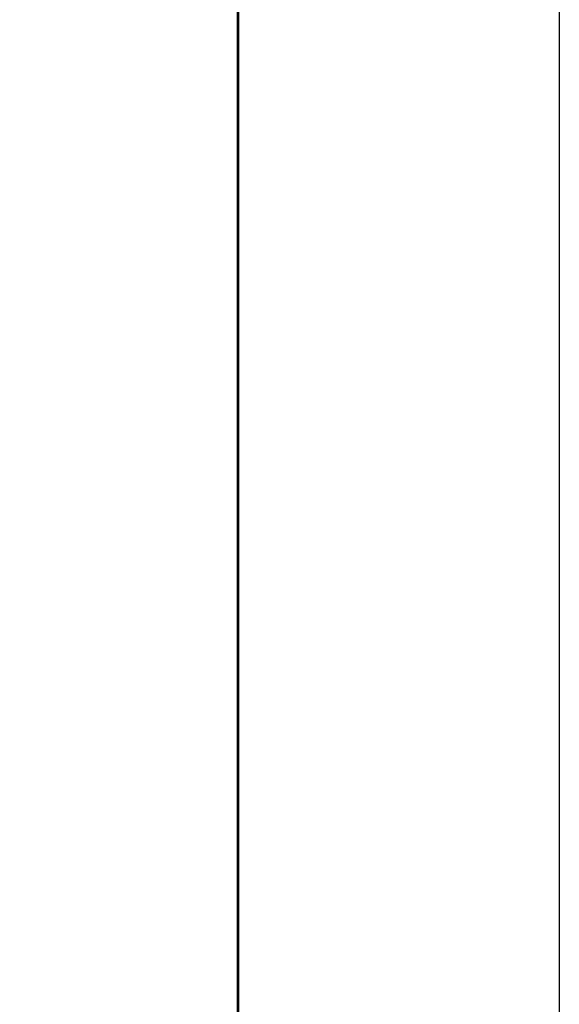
# Model space of a CAD drawing. Header units: millimetres. Extents: x -429 to 783, y -778 to 171.
# Tile 47 of 219: x 316.81 to 318.88, y -552.49 to -548.71. Entities that reach past the tile are written whole.
import ezdxf

# ---------------------------------------------------------------- set-up
doc = ezdxf.new("R2010")
doc.units = ezdxf.units.MM
doc.layers.get('0').update_dxf_attribs({"true_color": 0x000000})

msp = doc.modelspace()

# ---------------------------------------------------------------- linework, layer by layer
at = {"linetype": 'Continuous', "lineweight": -3}
for points, knots in [([(318.8797, -456.1671), (318.8797, -460.6204), (318.8797, -465.0737), (318.8797, -469.527), (318.8797, -471.945), (318.8797, -474.363), (318.8797, -476.781), (318.8797, -479.199), (318.8797, -481.617), (318.8797, -484.0351), (318.8797, -486.4531), (318.8797, -488.8711), (318.8797, -491.2891), (318.8797, -492.4981), (318.8797, -493.7071), (318.8797, -494.9161), (318.8797, -496.1251), (318.8797, -497.3341), (318.8797, -498.5431), (318.8797, -499.7521), (318.8797, -500.9611), (318.8797, -502.1701), (318.8797, -503.3792), (318.8797, -504.5882), (318.8797, -505.7972), (318.8797, -508.2152), (318.8797, -510.6332), (318.8797, -513.0512), (318.8797, -514.2602), (318.8797, -515.4692), (318.8797, -516.6782), (318.8797, -517.8872), (318.8797, -519.0962), (318.8797, -520.3052), (318.8797, -522.7233), (318.8797, -525.1413), (318.8797, -527.5593), (318.8797, -529.9773), (318.8797, -532.3953), (318.8797, -534.8133), (318.8797, -537.2313), (318.8797, -539.6493), (318.8797, -542.0673), (318.8797, -546.9034), (318.8797, -551.7394), (318.8797, -556.5754), (318.8797, -561.4114), (318.8797, -566.2475), (318.8797, -571.0835)], [3949.971119, 3949.971119, 3949.971119, 3949.971119, 4083.569722, 4083.569722, 4083.569722, 4156.110088, 4156.110088, 4156.110088, 4228.650454, 4228.650454, 4228.650454, 4301.19082, 4301.19082, 4301.19082, 4337.461003, 4337.461003, 4337.461003, 4373.731186, 4373.731186, 4373.731186, 4410.001369, 4410.001369, 4410.001369, 4446.271552, 4446.271552, 4446.271552, 4518.811918, 4518.811918, 4518.811918, 4555.082101, 4555.082101, 4555.082101, 4591.352284, 4591.352284, 4591.352284, 4663.89265, 4663.89265, 4663.89265, 4736.433016, 4736.433016, 4736.433016, 4808.973382, 4808.973382, 4808.973382, 4954.054113, 4954.054113, 4954.054113, 5099.134811, 5099.134811, 5099.134811, 5099.134811]), ([(316.815, -574.7319), (316.9832, -574.561), (317.0852, -574.3839), (317.2235, -573.9998), (317.2655, -573.8293), (317.4006, -573.1529), (317.4533, -572.4835), (317.5436, -571.0366), (317.5728, -569.8751), (317.6218, -567.2713), (317.6307, -565.6548), (317.6535, -560.4951), (317.6506, -556.5829), (317.6506, -552.3657)], [2326.0822, 2326.0822, 2326.0822, 2326.0822, 2333.033297, 2333.033297, 2337.830636, 2337.830636, 2352.910412, 2352.910412, 2381.076611, 2381.076611, 2432.267745, 2432.267745, 2551.193898, 2551.193898, 2551.193898, 2551.193898])]:
    msp.add_open_spline(points, degree=3, knots=knots, dxfattribs=at)
for points in [[(317.6436, -474.0063), (317.6436, -494.6076), (317.6436, -532.548), (317.6436, -552.3658)], [(317.6506, -552.3657), (317.6506, -532.5468), (317.6506, -494.607), (317.6506, -474.0063)], [(317.6436, -552.3658), (317.6436, -572.1836), (317.6436, -573.8787), (316.8094, -574.7262)]]:
    msp.add_open_spline(points, degree=3, dxfattribs=at)

doc.saveas('drawing.dxf')
